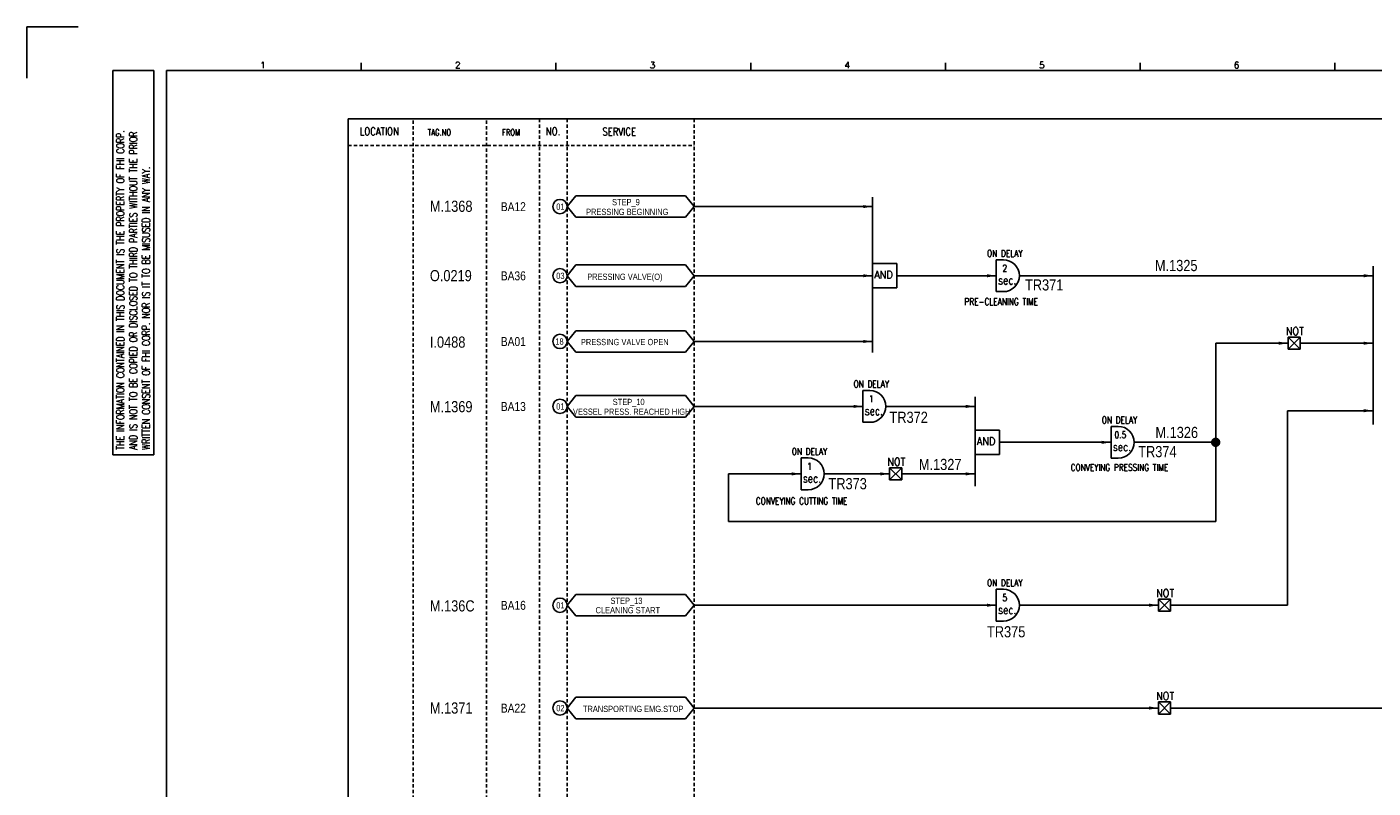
# Model space of a CAD drawing. Extents: x 1547 to 2513, y -183 to 500.
# Tile 2 of 4: x 1547 to 2151, y 159 to 500. Entities that reach past the tile are written whole.
import ezdxf
from ezdxf.enums import TextEntityAlignment as Align

# ---------------------------------------------------------------- set-up
doc = ezdxf.new("R2010")
doc.units = 0
doc.header["$MEASUREMENT"] = 0
doc.linetypes.add('HIDDEN', pattern=[4, 1.5, -1, 1.5])
doc.layers.get('0').update_dxf_attribs({"linetype": 'CONTINUOUS'})
doc.layers.get('DEFPOINTS').update_dxf_attribs({"linetype": 'CONTINUOUS'})
for name, color, linetype in [('CON', 4, 'CONTINUOUS'), ('DCS', 7, 'CONTINUOUS'), ('DIM', 3, 'CONTINUOUS'), ('HID', 2, 'HIDDEN'), ('圖框CON', 4, 'CONTINUOUS'), ('框線', 6, 'CONTINUOUS')]:
    doc.layers.add(name, color=color, linetype=linetype)
doc.styles.add('DAYUKP', font='complex', dxfattribs={"bigfont": 'DAYUKP.SHX'})
doc.styles.add('ROMANS', font='romans', dxfattribs={"width": 0.8})
doc.styles.add('style3', font='ARIALN.TTF')

# ---------------------------------------------------------------- blocks, each defined once
blk = doc.blocks.new('LEADER')
at = {"layer": 'CON'}
blk.add_solid([(0.85, -0.57), (0.85, -1.57), (3.85, -1.07)], dxfattribs=at)
blk = doc.blocks.new('1')
at = {"layer": 'DEFPOINTS'}
blk.add_lwpolyline([(1268.99, 689.33), (1246.02, 689.33), (1246.02, 666.36)], dxfattribs=at)
at = {"layer": '圖框CON'}
for p, q in [((1395.91, 669.85), (1395.91, 673.29)), ((1483.2, 669.85), (1483.2, 673.29)), ((1570.49, 669.85), (1570.49, 673.29)), ((1657.78, 669.85), (1657.78, 673.29)), ((1745.08, 669.85), (1745.08, 673.29)), ((1832.37, 669.85), (1832.37, 673.29)), ((1284.5, 669.81), (1302.87, 669.81)), ((1284.5, 497.52), (1284.5, 669.81)), ((1302.87, 497.52), (1302.87, 669.81)), ((1284.5, 497.52), (1302.87, 497.52))]:
    blk.add_line(p, q, dxfattribs=at)
at = {"layer": '框線'}
for p, q in [((1308.62, 669.81), (1308.62, 26.6)), ((2181.53, 669.81), (1308.62, 669.81))]:
    blk.add_line(p, q, dxfattribs=at)
at = {"style": 'DAYUKP'}
for s, p in [('1', (1350.64, 670.78)), ('2', (1437.93, 670.78)), ('3', (1525.22, 670.78)), ('4', (1612.51, 670.78)), ('5', (1699.8, 670.78)), ('6', (1787.1, 670.78))]:
    blk.add_text(s, height=2.87, dxfattribs=at).set_placement(p)
at = {"layer": 'DIM', "style": 'ROMANS', "width": 0.75}
for s, p in [('THE INFORMATION CONTAINED IN THIS DOCUMENT IS THE PROPERTY OF FHI CORP.', (1287.94, 499.82)), ('AND IS NOT TO BE COPIED OR DISCLOSED TO THIRD PARTIES WITHOUT THE PRIOR', (1293.68, 499.82)), ('WRITTEN CONSENT OF FHI CORP. NOR IS IT TO BE MISUSED IN ANY WAY.', (1299.43, 499.82))]:
    blk.add_text(s, height=3.4457, rotation=90, dxfattribs=at).set_placement(p, align=Align.MIDDLE_LEFT)

msp = doc.modelspace()

# ---------------------------------------------------------------- linework, layer by layer
at = {"layer": 'CON', "color": 6}
for p, q in [((1789.28, 419.18), (1793.18, 424)), ((1842.31, 424), (1793.18, 424)), ((1846.21, 419.18), (1842.31, 424)), ((1926.23, 423.46), (1926.23, 353.83)), ((1789.28, 419.18), (1793.18, 414.37)), ((1846.21, 419.18), (1842.31, 414.37)), ((1793.18, 414.37), (1842.31, 414.37)), ((1789.28, 388.18), (1793.18, 393)), ((1842.31, 393), (1793.18, 393)), ((1846.21, 388.18), (1842.31, 393)), ((1926.23, 382.7), (1926.23, 393.66)), ((1937.09, 393.66), (1926.23, 393.66)), ((1937.09, 382.7), (1937.09, 393.66)), ((1981.7, 395.33), (1981.7, 381.04)), ((1981.7, 395.33), (1984.88, 395.33)), ((2150.59, 392.46), (2150.59, 321.44)), ((1789.28, 388.18), (1793.18, 383.37)), ((1846.21, 388.18), (1842.31, 383.37)), ((1793.18, 383.37), (1842.31, 383.37)), ((1937.09, 382.7), (1926.23, 382.7)), ((1981.7, 381.04), (1984.88, 381.04)), ((1789.28, 358.73), (1793.18, 363.54)), ((1842.31, 363.54), (1793.18, 363.54)), ((1846.21, 358.73), (1842.31, 363.54)), ((1789.28, 358.73), (1793.18, 353.91)), ((1846.21, 358.73), (1842.31, 353.91)), ((2112.51, 355.21), (2112.51, 360.67)), ((2117.97, 360.67), (2112.51, 355.21)), ((2112.51, 360.67), (2117.97, 355.21)), ((2112.51, 360.67), (2117.97, 360.67)), ((2117.97, 360.67), (2117.97, 355.21)), ((1793.18, 353.91), (1842.31, 353.91)), ((2117.97, 355.21), (2112.51, 355.21)), ((1789.28, 329.62), (1793.18, 334.44)), ((1842.31, 334.44), (1793.18, 334.44)), ((1846.21, 329.62), (1842.31, 334.44)), ((1921.89, 336.76), (1921.89, 322.48)), ((1921.89, 336.76), (1925.06, 336.76)), ((1972.19, 333.9), (1972.19, 293.94)), ((1789.28, 329.62), (1793.18, 324.8)), ((1846.21, 329.62), (1842.31, 324.8)), ((1793.18, 324.8), (1842.31, 324.8)), ((1921.89, 322.48), (1925.06, 322.48)), ((2033.14, 320.67), (2033.14, 306.38)), ((2033.14, 320.67), (2036.32, 320.67)), ((1972.19, 308.04), (1972.19, 319)), ((1983.05, 319), (1972.19, 319)), ((1983.05, 308.04), (1983.05, 319)), ((1983.05, 308.04), (1972.19, 308.04)), ((1894.15, 306.52), (1894.15, 292.24)), ((1894.15, 306.52), (1897.33, 306.52)), ((1933.86, 302.11), (1939.32, 302.11)), ((1933.86, 302.11), (1939.32, 296.65)), ((1939.32, 302.11), (1933.86, 296.65)), ((1933.86, 296.65), (1933.86, 302.11)), ((1939.32, 302.11), (1939.32, 296.65)), ((2033.14, 306.38), (2036.32, 306.38)), ((1939.32, 296.65), (1933.86, 296.65)), ((1894.15, 292.24), (1897.33, 292.24)), ((1981.7, 247.66), (1981.7, 233.37)), ((1981.7, 247.66), (1984.88, 247.66)), ((1789.28, 240.51), (1793.18, 245.33)), ((1842.31, 245.33), (1793.18, 245.33)), ((1846.21, 240.51), (1842.31, 245.33)), ((2054.39, 243.24), (2059.85, 243.24)), ((2054.39, 243.24), (2059.85, 237.78)), ((2059.85, 243.24), (2054.39, 237.78)), ((2054.39, 237.78), (2054.39, 243.24)), ((2059.85, 243.24), (2059.85, 237.78)), ((1789.28, 240.51), (1793.18, 235.7)), ((1793.18, 235.7), (1842.31, 235.7)), ((1846.21, 240.51), (1842.31, 235.7)), ((2059.85, 237.78), (2054.39, 237.78)), ((1981.7, 233.37), (1984.88, 233.37)), ((1789.28, 194.43), (1793.18, 199.25)), ((1842.31, 199.25), (1793.18, 199.25)), ((1846.21, 194.43), (1842.31, 199.25)), ((1789.28, 194.43), (1793.18, 189.62)), ((1846.21, 194.43), (1842.31, 189.62)), ((2054.39, 191.7), (2054.39, 197.16)), ((2059.85, 197.16), (2054.39, 191.7)), ((2054.39, 197.16), (2059.85, 191.7)), ((2054.39, 197.16), (2059.85, 197.16)), ((2059.85, 197.16), (2059.85, 191.7)), ((1793.18, 189.62), (1842.31, 189.62)), ((2059.85, 191.7), (2054.39, 191.7))]:
    msp.add_line(p, q, dxfattribs=at)
at = {"layer": 'CON'}
for p, q in [((1846.21, 419.18), (1926.23, 419.18)), ((1846.21, 388.18), (1926.23, 388.18)), ((1937.09, 388.18), (1981.7, 388.18)), ((1992.02, 388.18), (2150.59, 388.18)), ((1846.21, 358.73), (1926.23, 358.73)), ((2080.04, 278.07), (2080.04, 357.94)), ((2112.51, 357.94), (2080.04, 357.94)), ((2150.59, 357.94), (2117.97, 357.94)), ((1846.21, 329.62), (1921.89, 329.62)), ((1932.2, 329.62), (1972.19, 329.62)), ((2150.59, 327.7), (2112.16, 327.7)), ((2112.16, 327.7), (2112.16, 240.51)), ((1983.05, 313.52), (2033.14, 313.52)), ((2043.46, 313.52), (2080.04, 313.52)), ((1861.61, 299.38), (1894.15, 299.38)), ((1861.61, 299.38), (1861.61, 278.07)), ((1904.47, 299.38), (1933.86, 299.38)), ((1939.32, 299.38), (1972.19, 299.38)), ((1861.61, 278.07), (2080.04, 278.07)), ((1846.21, 240.51), (1981.7, 240.51)), ((1992.02, 240.51), (2054.39, 240.51)), ((2059.85, 240.51), (2112.16, 240.51)), ((1846.21, 194.43), (2054.39, 194.43)), ((2059.85, 194.43), (2222.84, 194.43))]:
    msp.add_line(p, q, dxfattribs=at)
msp.add_lwpolyline([(1691.16, 458.47), (2405.16, 458.47), (2405.16, -41.33), (1691.16, -41.33)], close=True, dxfattribs=at)
at = {"layer": 'CON', "const_width": 2.1}
msp.add_lwpolyline([(2078.99, 313.52, 1), (2081.09, 313.52, 1)], format="xyb", close=True, dxfattribs=at)
at = {"layer": 'CON'}
for centre in [(1786.07, 419.18), (1786.07, 388.18), (1786.07, 358.73), (1786.07, 329.62), (1786.07, 240.51), (1786.07, 194.43)]:
    msp.add_circle(centre, 3.21, dxfattribs=at)
at = {"layer": 'CON', "color": 6}
for centre in [(1984.88, 388.18), (1925.06, 329.62), (2036.32, 313.52), (1897.33, 299.38), (1984.88, 240.51)]:
    msp.add_arc(centre, 7.14, 270, 90, dxfattribs=at)
at = {"layer": 'HID'}
for p, q in [((1720.21, 457.77), (1720.21, -41.33)), ((1753.14, 457.77), (1753.14, -41.33)), ((1776.86, 458.47), (1776.86, -41.35)), ((1789.28, 458.47), (1789.28, -41.35)), ((1846.21, 458.47), (1846.21, -41.33)), ((1691.16, 446.57), (1846.21, 446.57))]:
    msp.add_line(p, q, dxfattribs=at)

# ---------------------------------------------------------------- block references
msp.add_blockref('1', (301.1, -189.64))
at = {"layer": 'CON', "xscale": 1.4, "yscale": 1.4, "zscale": 1.4}
for p in [(1920.84, 420.67), (1920.84, 389.67), (1976.31, 389.67), (2145.2, 389.67), (1920.84, 360.22), (2107.12, 359.43), (2145.2, 359.43), (1916.5, 331.11), (1966.8, 331.11), (2145.2, 329.19), (2027.75, 315.01), (1888.76, 300.87), (1928.46, 300.87), (1966.8, 300.87), (1976.31, 242.01), (2049, 242.01), (2049, 195.93)]:
    msp.add_blockref('LEADER', p, dxfattribs=at)

# ---------------------------------------------------------------- texts
at = {"layer": 'CON', "style": 'ROMANS'}
for s, height, width, p in [('LOCATION', 3.5, 0.8, (1705.09, 452.87)), ('NO.', 3.5, 0.8, (1782.98, 452.87)), ('SERVICE', 3.5, 0.8, (1812.63, 452.79)), ('2', 3.02, 0.8, (1985.49, 391.55)), ('sec.', 3.78, 0.8, (1986.6, 386.18)), ('NOT', 3.5, 0.9, (2115.52, 363.32)), ('1', 3.02, 0.8, (1925.68, 332.99)), ('sec.', 3.78, 0.8, (1926.79, 327.62)), ('0.5', 3.024, 0.8, (2037.31, 316.89)), ('sec.', 3.78, 0.8, (2038.04, 311.52)), ('1', 3.02, 0.8, (1897.95, 302.75)), ('NOT', 3.5, 0.9, (1936.86, 304.76)), ('sec.', 3.78, 0.8, (1899.06, 297.38)), ('NOT', 3.5, 0.9, (2057.39, 245.9)), ('5', 3.02, 0.8, (1985.49, 243.89)), ('sec.', 3.78, 0.8, (1986.6, 238.51)), ('NOT', 3.5, 0.9, (2057.39, 199.82))]:
    msp.add_text(s, height=height, dxfattribs=dict(at, width=width)).set_placement(p, align=Align.MIDDLE)
for s, height, width, p in [('TAG.NO', 2.8, 0.8, (1726.82, 450.21)), ('FROM', 2.8, 0.8, (1760.08, 450.21)), ('ON DELAY', 3.024, 0.8, (1977.54, 395.78)), ('AND', 3.5, 0.9, (1927.02, 385.87)), ('PRE-CLEANING TIME', 3.024, 0.8, (1967.38, 374.14)), ('ON DELAY', 3.024, 0.8, (1917.72, 337.22)), ('ON DELAY', 3.024, 0.8, (2028.98, 321.12)), ('AND', 3.5, 0.9, (1972.98, 311.21)), ('ON DELAY', 3.024, 0.8, (1889.99, 306.98)), ('CONVEYING PRESSING TIME', 3.024, 0.8, (2015.02, 299.83)), ('CONVEYING CUTTING TIME', 3.024, 0.8, (1873.88, 284.81)), ('ON DELAY', 3.024, 0.8, (1977.54, 248.11))]:
    msp.add_text(s, height=height, dxfattribs=dict(at, width=width)).set_placement(p, align=Align.BOTTOM_LEFT)
at = {"layer": 'CON', "style": 'style3'}
for s, p in [('STEP_9', (1809.44, 418.93)), ('01', (1784.41, 416.9)), ('PRESSING BEGINNING', (1797.8, 414.56)), ('03', (1784.41, 385.9)), ('PRESSING VALVE(O)', (1798.3, 385.49)), ('18', (1784.01, 356.45)), ('PRESSING VALVE OPEN', (1795.47, 356.23)), ('STEP_10', (1809.73, 329.37)), ('01', (1784.41, 327.34)), ('VESSEL PRESS. REACHED HIGH', (1791.9, 325)), ('01', (1784.41, 238.23)), ('STEP_13', (1808.74, 240.26)), ('CLEANING START', (1802.05, 236.04)), ('02', (1784.41, 192.15)), ('TRANSPORTING EMG.STOP', (1796.37, 191.79))]:
    msp.add_text(s, height=2.8, dxfattribs=at).set_placement(p, align=Align.BOTTOM_LEFT)
for s, p in [('BA12', (1759.57, 419.13)), ('BA36', (1759.57, 388.13)), ('BA01', (1759.57, 358.68)), ('BA13', (1759.57, 329.57)), ('BA16', (1759.57, 240.46)), ('BA22', (1759.57, 194.38))]:
    msp.add_text(s, height=4, dxfattribs=at).set_placement(p, align=Align.MIDDLE_LEFT)
at = {"layer": 'DCS', "linetype": 'ByBlock', "style": 'style3'}
for s, p in [('M.1368', (1727.76, 416.82)), ('M.1325', (2052.79, 390.26)), ('O.0219', (1727.76, 385.72)), ('TR371', (1994.56, 381.57)), ('I.0488', (1727.76, 355.93)), ('M.1369', (1727.76, 327)), ('TR372', (1933.81, 322.24)), ('M.1326', (2053.03, 315.45)), ('TR374', (2045.31, 306.85)), ('M.1327', (1946.97, 301.11)), ('TR373', (1906.46, 292.48)), ('M.136C', (1727.76, 237.71)), ('TR375', (1977.52, 226.12)), ('M.1371', (1727.76, 191.95))]:
    msp.add_text(s, height=5, dxfattribs=at).set_placement(p)

doc.saveas('drawing.dxf')
